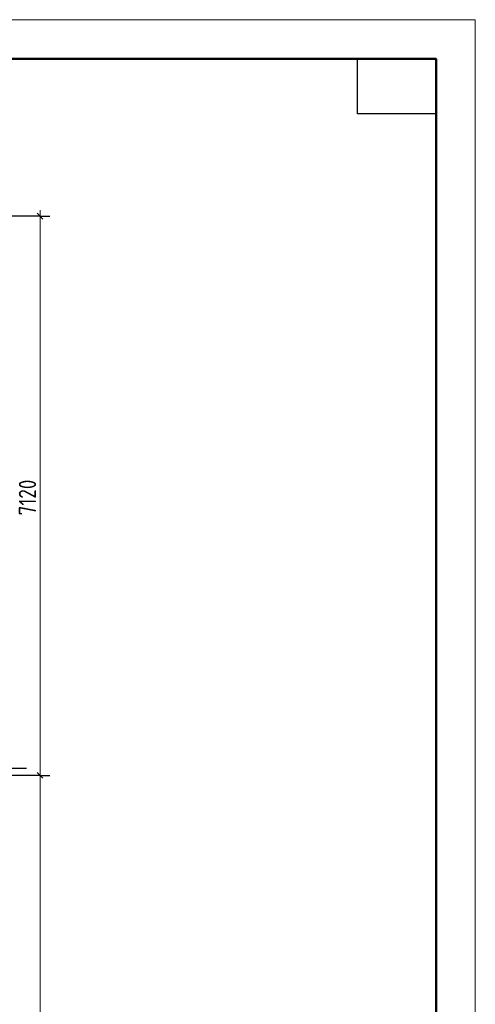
# Model space of a CAD drawing. Header units: millimetres. Extents: x 0 to 31317, y 0 to 42000.
# Tile 12 of 12: x 23895 to 29700, y 29466 to 42000. Entities that reach past the tile are written whole.
import ezdxf

# ---------------------------------------------------------------- set-up
doc = ezdxf.new("R2010")
doc.units = ezdxf.units.MM
doc.linetypes.add('______5', pattern=[1100, 800, -100, 100, -100])
doc.layers.add('Standard', color=7, linetype='Continuous', lineweight=25)
doc.layers.add('Оси', color=40, linetype='______5', lineweight=18)
doc.styles.add('GOST 2.304-81', font='txt')

msp = doc.modelspace()

# ---------------------------------------------------------------- linework, layer by layer
at = {"layer": 'Standard', "color": 251, "linetype": 'Continuous', "lineweight": -3, "true_color": 0x656565, "transparency": 33554687}
for p, q in [((24154, 39500), (22454, 39500)), ((24154, 39500), (24029, 39500)), ((24154, 39500), (24279, 39500)), ((24154, 32380), (24029, 32380)), ((24154, 32380), (24279, 32380))]:
    msp.add_line(p, q, dxfattribs=at)
at = {"layer": 'Standard', "color": 7, "linetype": 'Continuous', "lineweight": 25, "transparency": 33554687}
for p, q in [((24116, 39538), (24192, 39462)), ((24116, 32417), (24192, 32343))]:
    msp.add_line(p, q, dxfattribs=at)
at = {"layer": 'Standard', "color": 7, "linetype": 'Continuous', "lineweight": 13, "transparency": 33554687}
for p, q in [((24154, 39500), (24154, 39575)), ((24154, 32380), (24154, 24720))]:
    msp.add_line(p, q, dxfattribs=at)
msp.add_lwpolyline([(0, 0), (29700, 0), (29700, 42000), (0, 42000), (0, 0)], close=True, dxfattribs=at)
at = {"layer": 'Standard', "color": 7, "linetype": 'Continuous', "lineweight": 50, "transparency": 33554687}
msp.add_lwpolyline([(2000, 41500), (29200, 41500), (29200, 500), (2000, 500), (2000, 41500)], close=True, dxfattribs=at)
at = {"layer": 'Standard', "color": 7, "linetype": 'Continuous', "lineweight": 25, "transparency": 33554687}
msp.add_lwpolyline([(29200, 41500), (29200, 40800), (28200, 40800), (28200, 41500), (29200, 41500)], close=True, dxfattribs=at)
at = {"layer": 'Standard', "color": 7, "linetype": 'Continuous', "lineweight": 13, "transparency": 33554687}
msp.add_lwpolyline([(24154, 39500), (24154, 35625), (24154, 35625), (24154, 32380)], dxfattribs=at)
at = {"layer": 'Standard', "color": 251, "linetype": 'Continuous', "lineweight": -3, "true_color": 0x656565, "transparency": 33554687}
msp.add_lwpolyline([(24154, 32380), (24137, 32380), (24137, 32380), (24137, 32380), (24137, 32380), (22454, 32380)], dxfattribs=at)
at = {"layer": 'Оси', "color": 8, "linetype": '______5', "lineweight": -3, "transparency": 33554687}
msp.add_line((23984, 32470), (4600, 32470), dxfattribs=at)

# ---------------------------------------------------------------- texts
at = {"layer": 'Standard', "color": 7, "linetype": 'Continuous', "lineweight": 25, "transparency": 33554687, "insert": (24104, 35690), "char_height": 220, "width": 625.74, "attachment_point": 7, "rotation": 90, "style": 'GOST 2.304-81'}
msp.add_mtext('7120', dxfattribs=at)

doc.saveas('drawing.dxf')
